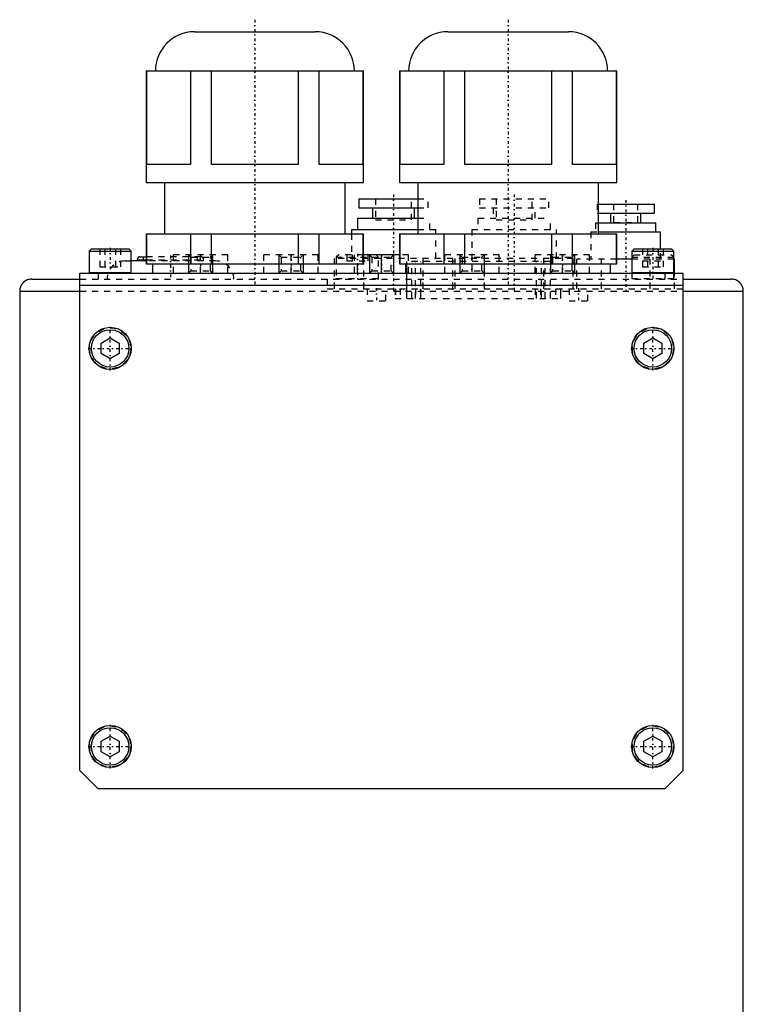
# Model space of a CAD drawing. Extents: x -88 to 88, y -517 to 214.
# Tile 6 of 6: x -60 to 60, y 51 to 214. Entities that reach past the tile are written whole.
import ezdxf

# ---------------------------------------------------------------- set-up
doc = ezdxf.new("R2010")
doc.units = 0
doc.linetypes.add('CENTER', pattern=[1.5, 0.45, -0.5, 0.05, -0.5])
doc.linetypes.add('DASHED', pattern=[2, 1, -1])
for name, color, linetype in [('AM_0', 7, 'CONTINUOUS'), ('AM_10', 7, 'CONTINUOUS'), ('AM_3', 7, 'DASHED'), ('AM_7', 7, 'CENTER')]:
    doc.layers.add(name, color=color, linetype=linetype)

msp = doc.modelspace()

# ---------------------------------------------------------------- linework, layer by layer
at = {"layer": 'AM_0', "color": 7, "linetype": 'CONTINUOUS'}
for p, q in [((-31, 212.5), (-11, 212.5)), ((11, 212.5), (31, 212.5)), ((-39, 206), (-39, 187.5)), ((-39, 206), (-3, 206)), ((-38.89, 190.5), (-38.89, 206)), ((-31.69, 206), (-31.69, 190.5)), ((-28.19, 190.5), (-28.19, 206)), ((-13.81, 206), (-13.81, 190.5)), ((-10.31, 190.5), (-10.31, 206)), ((-3.11, 206), (-3.11, 190.5)), ((-3, 187.5), (-3, 206)), ((3, 206), (3, 187.5)), ((3, 206), (39, 206)), ((3.11, 190.5), (3.11, 206)), ((10.31, 206), (10.31, 190.5)), ((13.81, 190.5), (13.81, 206)), ((28.19, 206), (28.19, 190.5)), ((31.69, 190.5), (31.69, 206)), ((38.89, 206), (38.89, 190.5)), ((39, 187.5), (39, 206)), ((-31.69, 190.5), (-38.89, 190.5)), ((-13.81, 190.5), (-28.19, 190.5)), ((-3.11, 190.5), (-10.31, 190.5)), ((10.31, 190.5), (3.11, 190.5)), ((28.19, 190.5), (13.81, 190.5)), ((38.89, 190.5), (31.69, 190.5)), ((-39, 187.5), (-3, 187.5)), ((-36, 187.5), (-36, 179)), ((-6, 179), (-6, 187.5)), ((3, 187.5), (39, 187.5)), ((6, 187.5), (6, 179)), ((36, 179), (36, 187.5)), ((-3.75, 184.8), (-3.75, 183.3)), ((-3.75, 184.8), (6, 184.8)), ((-3.75, 183.3), (6, 183.3)), ((-1.5, 183.3), (-1.5, 181.6)), ((5.5, 181.6), (5.5, 183.3)), ((36, 183.9), (45.25, 183.9)), ((45.25, 182.4), (45.25, 183.9)), ((-4, 181.6), (-4, 179.7)), ((-4, 181.6), (6, 181.6)), ((36, 182.4), (45.25, 182.4)), ((38, 182.4), (38, 180.8)), ((43, 180.8), (43, 182.4)), ((-5, 179.7), (-5, 179)), ((-5, 179.7), (6, 179.7)), ((35.99, 180.8), (45.51, 180.8)), ((45.51, 179.3), (45.51, 180.8)), ((-39, 179), (-39, 174)), ((-39, 179), (-3, 179)), ((-38.89, 174), (-38.89, 179)), ((-31.69, 179), (-31.69, 174)), ((-28.19, 174), (-28.19, 179)), ((-13.81, 179), (-13.81, 174)), ((-10.31, 174), (-10.31, 179)), ((-3.11, 179), (-3.11, 174)), ((-3, 174), (-3, 179)), ((3, 179), (3, 174)), ((3, 179), (39, 179)), ((3.11, 174), (3.11, 179)), ((10.31, 179), (10.31, 174)), ((13.81, 174), (13.81, 179)), ((28.19, 179), (28.19, 174)), ((31.69, 174), (31.69, 179)), ((36, 179.3), (46.27, 179.3)), ((38.89, 179), (38.89, 174)), ((39, 174), (39, 179)), ((46.27, 176.5), (46.27, 179.3)), ((-48.1, 176.5), (-48.5, 176.1)), ((-48.1, 176.5), (-41.9, 176.5)), ((-41.5, 176.1), (-41.9, 176.5)), ((41.9, 176.5), (41.5, 176.1)), ((41.9, 176.5), (48.1, 176.5)), ((48.5, 176.1), (48.1, 176.5)), ((-48.5, 176.1), (-48.5, 172.6)), ((-48.5, 176.1), (-41.5, 176.1)), ((-41.5, 172.6), (-41.5, 176.1)), ((-40.5, 174.7), (-40.5, 174.5)), ((-40.5, 174.7), (-39, 174.7)), ((-40, 175.2), (-39, 175.2)), ((3, 175.5), (-3, 175.5)), ((0, 172.5), (0, 175.5)), ((41.5, 174.8), (39, 174.8)), ((41.5, 176.1), (41.5, 172.5)), ((41.5, 176.1), (48.5, 176.1)), ((48.5, 172.5), (48.5, 176.1)), ((48.58, 174.8), (48.5, 174.8)), ((48.58, 172.5), (48.58, 174.8)), ((-39, 174.5), (-41.51, 174.5)), ((-39, 174), (-3, 174)), ((-38, 174), (-38, 172.5)), ((-4, 172.5), (-4, 174)), ((3, 174), (39, 174)), ((4, 174), (4, 172.5)), ((38, 172.5), (38, 174)), ((-58, 171.5), (-50, 171.5)), ((-50, 90), (-50, 172.5)), ((-50, 172.5), (50, 172.5)), ((-48.5, 172.6), (-41.5, 172.6)), ((41.5, 172.6), (48.5, 172.6)), ((50, 90), (50, 172.5)), ((50, 171.5), (58, 171.5)), ((-50, 170.5), (50, 170.5)), ((-60, 169.5), (-60, 3.5)), ((-60, 169.5), (-50, 169.5)), ((50, 169.5), (60, 169.5)), ((60, 3.5), (60, 169.5)), ((-46.5, 160.87), (-45, 161.73)), ((-45, 161.73), (-43.5, 160.87)), ((43.5, 160.87), (45, 161.73)), ((45, 161.73), (46.5, 160.87)), ((-46.5, 159.13), (-46.5, 160.87)), ((-43.5, 160.87), (-43.5, 159.13)), ((43.5, 159.13), (43.5, 160.87)), ((46.5, 160.87), (46.5, 159.13)), ((-45, 158.27), (-46.5, 159.13)), ((-43.5, 159.13), (-45, 158.27)), ((45, 158.27), (43.5, 159.13)), ((46.5, 159.13), (45, 158.27)), ((-46.5, 94.87), (-45, 95.73)), ((-46.5, 93.13), (-46.5, 94.87)), ((-45, 95.73), (-43.5, 94.87)), ((-43.5, 94.87), (-43.5, 93.13)), ((43.5, 94.87), (45, 95.73)), ((43.5, 93.13), (43.5, 94.87)), ((45, 95.73), (46.5, 94.87)), ((46.5, 94.87), (46.5, 93.13)), ((-45, 92.27), (-46.5, 93.13)), ((-43.5, 93.13), (-45, 92.27)), ((45, 92.27), (43.5, 93.13)), ((46.5, 93.13), (45, 92.27)), ((-47, 87), (-50, 90)), ((50, 90), (47, 87)), ((47, 87), (-47, 87))]:
    msp.add_line(p, q, dxfattribs=at)
for points in [[(-58, 171.5, 0), (-58.09, 171.5, 0), (-58.26, 171.48, 0), (-58.43, 171.45, 0), (-58.52, 171.43, 0), (-58.6, 171.41, 0), (-58.77, 171.35, 0), (-58.92, 171.27, 0), (-59.01, 171.22, 0), (-59.04, 171.21, 0), (-59.06, 171.19, 0), (-59.07, 171.19, 0), (-59.09, 171.18, 0), (-59.11, 171.16, 0), (-59.14, 171.15, 0), (-59.16, 171.13, 0), (-59.18, 171.11, 0), (-59.21, 171.1, 0), (-59.22, 171.09, 0), (-59.23, 171.08, 0), (-59.25, 171.06, 0), (-59.27, 171.04, 0), (-59.3, 171.02, 0), (-59.32, 171, 0), (-59.34, 170.98, 0), (-59.35, 170.97, 0), (-59.36, 170.96, 0), (-59.38, 170.94, 0), (-59.4, 170.92, 0), (-59.41, 170.91, 0), (-59.42, 170.9, 0), (-59.44, 170.88, 0), (-59.46, 170.86, 0), (-59.47, 170.85, 0), (-59.48, 170.84, 0), (-59.5, 170.82, 0), (-59.52, 170.8, 0), (-59.54, 170.77, 0), (-59.56, 170.75, 0), (-59.58, 170.73, 0), (-59.59, 170.72, 0), (-59.6, 170.71, 0), (-59.61, 170.68, 0), (-59.63, 170.66, 0), (-59.65, 170.64, 0), (-59.66, 170.61, 0), (-59.68, 170.59, 0), (-59.69, 170.57, 0), (-59.69, 170.56, 0), (-59.71, 170.54, 0), (-59.72, 170.51, 0), (-59.74, 170.49, 0), (-59.75, 170.46, 0), (-59.77, 170.44, 0), (-59.77, 170.42, 0), (-59.78, 170.41, 0), (-59.79, 170.38, 0), (-59.81, 170.36, 0), (-59.82, 170.33, 0), (-59.83, 170.31, 0), (-59.84, 170.28, 0), (-59.85, 170.27, 0), (-59.85, 170.25, 0), (-59.86, 170.22, 0), (-59.87, 170.2, 0), (-59.88, 170.17, 0), (-59.89, 170.14, 0), (-59.9, 170.12, 0), (-59.91, 170.1, 0), (-59.91, 170.09, 0), (-59.92, 170.06, 0), (-59.93, 170.03, 0), (-59.93, 170.02, 0), (-59.94, 170, 0), (-59.94, 169.98, 0), (-59.95, 169.95, 0), (-59.95, 169.93, 0), (-59.96, 169.92, 0), (-59.96, 169.89, 0), (-59.97, 169.86, 0), (-59.97, 169.83, 0), (-59.98, 169.8, 0), (-59.98, 169.78, 0), (-59.98, 169.76, 0), (-59.98, 169.75, 0), (-59.99, 169.72, 0), (-59.99, 169.69, 0), (-59.99, 169.66, 0), (-60, 169.63, 0), (-60, 169.6, 0), (-60, 169.59, 0), (-60, 169.57, 0), (-60, 169.54, 0), (-60, 169.51, 0), (-60, 169.5, 0)], [(60, 169.5, 0), (60, 169.51, 0), (60, 169.54, 0), (60, 169.57, 0), (60, 169.59, 0), (60, 169.6, 0), (60, 169.63, 0), (59.99, 169.66, 0), (59.99, 169.69, 0), (59.99, 169.72, 0), (59.98, 169.75, 0), (59.98, 169.76, 0), (59.98, 169.78, 0), (59.98, 169.8, 0), (59.97, 169.83, 0), (59.97, 169.86, 0), (59.96, 169.89, 0), (59.96, 169.92, 0), (59.95, 169.93, 0), (59.95, 169.95, 0), (59.94, 169.98, 0), (59.94, 170, 0), (59.93, 170.02, 0), (59.93, 170.03, 0), (59.92, 170.06, 0), (59.91, 170.09, 0), (59.91, 170.1, 0), (59.9, 170.12, 0), (59.89, 170.14, 0), (59.88, 170.17, 0), (59.87, 170.2, 0), (59.86, 170.22, 0), (59.85, 170.25, 0), (59.85, 170.27, 0), (59.84, 170.28, 0), (59.83, 170.31, 0), (59.82, 170.33, 0), (59.81, 170.36, 0), (59.79, 170.38, 0), (59.78, 170.41, 0), (59.77, 170.42, 0), (59.77, 170.44, 0), (59.75, 170.46, 0), (59.74, 170.49, 0), (59.72, 170.51, 0), (59.71, 170.54, 0), (59.69, 170.56, 0), (59.69, 170.57, 0), (59.68, 170.59, 0), (59.66, 170.61, 0), (59.65, 170.64, 0), (59.63, 170.66, 0), (59.61, 170.68, 0), (59.6, 170.71, 0), (59.59, 170.72, 0), (59.58, 170.73, 0), (59.56, 170.75, 0), (59.54, 170.77, 0), (59.52, 170.8, 0), (59.5, 170.82, 0), (59.48, 170.84, 0), (59.47, 170.85, 0), (59.46, 170.86, 0), (59.44, 170.88, 0), (59.42, 170.9, 0), (59.41, 170.91, 0), (59.4, 170.92, 0), (59.38, 170.94, 0), (59.36, 170.96, 0), (59.35, 170.97, 0), (59.34, 170.98, 0), (59.32, 171, 0), (59.3, 171.02, 0), (59.27, 171.04, 0), (59.25, 171.06, 0), (59.23, 171.08, 0), (59.22, 171.09, 0), (59.21, 171.1, 0), (59.18, 171.11, 0), (59.16, 171.13, 0), (59.14, 171.15, 0), (59.11, 171.16, 0), (59.09, 171.18, 0), (59.07, 171.19, 0), (59.06, 171.19, 0), (59.04, 171.21, 0), (59.01, 171.22, 0), (58.92, 171.27, 0), (58.77, 171.35, 0), (58.6, 171.41, 0), (58.52, 171.43, 0), (58.43, 171.45, 0), (58.26, 171.48, 0), (58.09, 171.5, 0), (58, 171.5, 0)]]:
    msp.add_polyline3d(points, dxfattribs=at)
for centre, radius in [((-45, 160), 3.5), ((45, 160), 3.5), ((-45, 160), 3.1), ((45, 160), 3.1), ((-45, 94), 3.5), ((-45, 94), 3.1), ((45, 94), 3.5), ((45, 94), 3.1)]:
    msp.add_circle(centre, radius, dxfattribs=at)
for centre, radius, start, end in [((-31, 206), 6.5, 90, 180), ((-11, 206), 6.5, 0, 90), ((11, 206), 6.5, 90, 180), ((31, 206), 6.5, 0, 90), ((-40, 174.7), 0.5, 90, 180), ((-48.4, 172.6), 0.1, 180, 270), ((-41.6, 172.6), 0.1, 270, 0), ((41.6, 172.6), 0.1, 180, 270), ((48.4, 172.6), 0.1, 270, 0)]:
    msp.add_arc(centre, radius, start, end, dxfattribs=at)
at = {"layer": 'AM_10', "color": 7, "linetype": 'CONTINUOUS'}
for p, q in [((-32, 175.5), (-32, 172.5)), ((-28, 175.5), (-28, 172.5)), ((-17, 175.5), (-17, 172.5)), ((-13, 175.5), (-13, 172.5)), ((-2, 175.5), (-2, 172.5)), ((2, 175.5), (2, 172.5)), ((13, 175.5), (13, 172.5)), ((17, 175.5), (17, 172.5)), ((28, 175.5), (28, 172.5)), ((32, 175.5), (32, 172.5))]:
    msp.add_line(p, q, dxfattribs=at)
at = {"layer": 'AM_3', "color": 6, "linetype": 'DASHED'}
for p, q in [((-1, 184.8), (-1, 181.3)), ((5, 181.3), (5, 184.8)), ((6, 184.8), (7.75, 184.8)), ((7.75, 183.3), (7.75, 184.8)), ((16.25, 184.8), (16.25, 183.3)), ((16.25, 184.8), (27.75, 184.8)), ((19, 184.8), (19, 181.3)), ((25, 181.3), (25, 184.8)), ((27.75, 183.3), (27.75, 184.8)), ((6, 183.3), (7.75, 183.3)), ((16.25, 183.3), (27.75, 183.3)), ((18.5, 183.3), (18.5, 181.6)), ((25.5, 181.6), (25.5, 183.3)), ((35.75, 183.9), (35.75, 182.4)), ((35.75, 183.9), (36, 183.9)), ((38.5, 183.9), (38.5, 180.9)), ((42.5, 180.9), (42.5, 183.9)), ((-1, 181.3), (5, 181.3)), ((6, 181.6), (8, 181.6)), ((8, 179.7), (8, 181.6)), ((16, 181.6), (16, 179.7)), ((16, 181.6), (28, 181.6)), ((19, 181.3), (25, 181.3)), ((28, 179.7), (28, 181.6)), ((35.75, 182.4), (36, 182.4)), ((6, 179.7), (9, 179.7)), ((9, 174.9), (9, 179.7)), ((15, 179.7), (15, 172.5)), ((15, 179.7), (29, 179.7)), ((29, 174.9), (29, 179.7)), ((35.49, 180.8), (35.49, 179.3)), ((35.49, 180.8), (35.99, 180.8)), ((38.5, 180.9), (42.5, 180.9)), ((-5, 179), (-5, 174.9)), ((34.73, 179.3), (34.73, 174.8)), ((34.73, 179.3), (36, 179.3)), ((-46.73, 176.5), (-46.73, 173.5)), ((-45.87, 176.5), (-45.87, 173.5)), ((-44.13, 176.5), (-44.13, 173.5)), ((-43.27, 176.5), (-43.27, 173.5)), ((43.27, 176.5), (43.27, 173.5)), ((44.13, 176.5), (44.13, 173.5)), ((45.87, 176.5), (45.87, 173.5)), ((46.27, 174.8), (46.27, 176.5)), ((46.73, 176.5), (46.73, 173.5)), ((-39.5, 175.2), (-39.5, 174.5)), ((-30, 175.2), (-39.5, 175.2)), ((-39, 174.7), (-29.5, 174.7)), ((-34.5, 172.5), (-34.5, 175.5)), ((-25.5, 175.5), (-34.5, 175.5)), ((-32, 175.5), (-31.62, 175.12)), ((-31.62, 175.12), (-31.62, 172.88)), ((-31.62, 175.12), (-28.38, 175.12)), ((-30.5, 174.5), (-30.5, 175.2)), ((-30, 172.5), (-30, 175.5)), ((-29.5, 174.5), (-29.5, 174.7)), ((-28.38, 175.12), (-28, 175.5)), ((-28.38, 172.88), (-28.38, 175.12)), ((-25.5, 172.5), (-25.5, 175.5)), ((-19.5, 172.5), (-19.5, 175.5)), ((-10.5, 175.5), (-19.5, 175.5)), ((-17, 175.5), (-16.62, 175.12)), ((-16.62, 175.12), (-16.62, 172.88)), ((-16.62, 175.12), (-13.38, 175.12)), ((-15, 172.5), (-15, 175.5)), ((-13.38, 175.12), (-13, 175.5)), ((-13.38, 172.88), (-13.38, 175.12)), ((-10.5, 172.5), (-10.5, 175.5)), ((-7.81, 169.9), (-7.81, 174.9)), ((11.81, 174.9), (-7.81, 174.9)), ((-7.1, 175.5), (-7.5, 175.1)), ((-7.5, 175.1), (-7.5, 171.6)), ((-7.5, 175.1), (-0.5, 175.1)), ((-3, 175.5), (-7.1, 175.5)), ((-5.73, 175.5), (-5.73, 174.5)), ((-4.87, 175.5), (-4.87, 174.5)), ((-4.5, 172.5), (-4.5, 175.5)), ((-3.13, 175.5), (-3.13, 174.5)), ((-2.91, 169.9), (-2.91, 174.9)), ((-2.27, 175.5), (-2.27, 174.5)), ((-2, 175.5), (-1.62, 175.12)), ((-1.62, 175.12), (-1.62, 172.88)), ((-1.62, 175.12), (1.62, 175.12)), ((-0.5, 175.1), (-0.9, 175.5)), ((-0.5, 171.6), (-0.5, 175.1)), ((1.62, 175.12), (2, 175.5)), ((1.62, 172.88), (1.62, 175.12)), ((4.5, 175.5), (3, 175.5)), ((4.5, 172.5), (4.5, 175.5)), ((6.91, 169.9), (6.91, 174.9)), ((10.5, 172.5), (10.5, 175.5)), ((19.5, 175.5), (10.5, 175.5)), ((11.81, 169.9), (11.81, 174.9)), ((12.19, 169.9), (12.19, 174.9)), ((31.81, 174.9), (12.19, 174.9)), ((13, 175.5), (13.38, 175.12)), ((13.38, 175.12), (13.38, 172.88)), ((13.38, 175.12), (16.62, 175.12)), ((16.62, 175.12), (17, 175.5)), ((16.62, 172.88), (16.62, 175.12)), ((17.09, 169.9), (17.09, 174.9)), ((19.5, 172.5), (19.5, 175.5)), ((25.5, 172.5), (25.5, 175.5)), ((34.5, 175.5), (25.5, 175.5)), ((26.91, 169.9), (26.91, 174.9)), ((28, 175.5), (28.38, 175.12)), ((28.38, 175.12), (28.38, 172.88)), ((28.38, 175.12), (31.62, 175.12)), ((30, 172.5), (30, 175.5)), ((31.62, 175.12), (32, 175.5)), ((31.62, 172.88), (31.62, 175.12)), ((31.81, 169.9), (31.81, 174.9)), ((32.42, 169.9), (32.42, 174.8)), ((39, 174.8), (32.42, 174.8)), ((34.5, 172.5), (34.5, 175.5)), ((36.46, 169.9), (36.46, 174.8)), ((41.9, 175.5), (41.5, 175.1)), ((41.5, 175.1), (48.5, 175.1)), ((48.5, 174.8), (41.5, 174.8)), ((41.9, 175.5), (48.1, 175.5)), ((44.54, 169.9), (44.54, 174.8)), ((48.5, 175.1), (48.1, 175.5)), ((-46.73, 173.5), (-43.27, 173.5)), ((-42.5, 174.5), (-41.5, 174.5)), ((-27.5, 174.5), (-40.5, 174.5)), ((-5.73, 174.5), (-2.27, 174.5)), ((4.16, 174.4), (4.16, 168.3)), ((28.04, 174.4), (4.16, 174.4)), ((4.19, 168.3), (4.19, 174.4)), ((5.04, 168.3), (5.04, 174.4)), ((5.66, 168.3), (5.66, 174.4)), ((6.51, 168.3), (6.51, 174.4)), ((25.69, 168.3), (25.69, 174.4)), ((26.54, 168.3), (26.54, 174.4)), ((27.16, 168.3), (27.16, 174.4)), ((28.01, 168.3), (28.01, 174.4)), ((28.04, 168.3), (28.04, 174.4)), ((43.27, 174.5), (46.73, 174.5)), ((43.27, 173.5), (46.73, 173.5)), ((-50, 171.5), (50, 171.5)), ((-47, 172.5), (-47, 171.5)), ((-31.62, 172.88), (-32, 172.5)), ((-31.62, 172.88), (-28.38, 172.88)), ((-28, 172.5), (-28.38, 172.88)), ((-16.62, 172.88), (-17, 172.5)), ((-16.62, 172.88), (-13.38, 172.88)), ((-13, 172.5), (-13.38, 172.88)), ((-9, 171.5), (-9, 169.9)), ((-7.5, 171.6), (-0.5, 171.6)), ((-1.62, 172.88), (-2, 172.5)), ((-1.62, 172.88), (1.62, 172.88)), ((2, 172.5), (1.62, 172.88)), ((13.38, 172.88), (13, 172.5)), ((13.38, 172.88), (16.62, 172.88)), ((17, 172.5), (16.62, 172.88)), ((28.38, 172.88), (28, 172.5)), ((28.38, 172.88), (31.62, 172.88)), ((32, 172.5), (31.62, 172.88)), ((41.5, 172.5), (41.5, 171.6)), ((41.5, 171.6), (48.5, 171.6)), ((47, 172.5), (47, 171.5)), ((48.5, 171.6), (48.5, 172.5)), ((48.58, 169.9), (48.58, 172.5)), ((-9, 169.9), (50, 169.9)), ((-2.4, 169.9), (-2.4, 167.9)), ((0.7, 167.9), (0.7, 169.9)), ((2.25, 169.9), (2.25, 168.3)), ((2.3, 169.9), (2.3, 168.3)), ((3.1, 169.9), (3.1, 168.3)), ((5.65, 169.9), (5.65, 168.3)), ((6.45, 169.9), (6.45, 168.3)), ((25.5, 169.9), (25.5, 168.3)), ((26.35, 169.9), (26.35, 168.3)), ((28.84, 169.9), (28.84, 168.3)), ((29.69, 169.9), (29.69, 168.3)), ((29.75, 168.3), (29.75, 169.9)), ((31.1, 169.9), (31.1, 167.9)), ((34.2, 167.9), (34.2, 169.9)), ((-50, 169.5), (50, 169.5)), ((2.25, 168.3), (29.75, 168.3)), ((-2.4, 167.9), (0.7, 167.9)), ((31.1, 167.9), (34.2, 167.9))]:
    msp.add_line(p, q, dxfattribs=at)
for centre in [(-45, 160), (45, 160), (-45, 94), (45, 94)]:
    msp.add_circle(centre, 3.4, dxfattribs=at)
for centre, radius, start, end in [((-30, 174.7), 0.5, 0, 90), ((-42.5, 171.5), 3, 90, 180), ((-27.5, 171.5), 3, 0, 90), ((-7.4, 171.6), 0.1, 180, 270), ((-0.6, 171.6), 0.1, 270, 0)]:
    msp.add_arc(centre, radius, start, end, dxfattribs=at)
at = {"layer": 'AM_7', "color": 4, "linetype": 'CENTER'}
for p, q in [((-21, 214.5), (-21, 170.5)), ((21, 214.5), (21, 170.5)), ((2, 185.54), (2, 169.16)), ((22, 185.54), (22, 169.16)), ((40.5, 184.6), (40.5, 169.2)), ((-45, 176.7), (-45, 172.3)), ((45, 176.7), (45, 171.3)), ((-35, 175.38), (-35, 171.31)), ((-30, 175.65), (-30, 172.35)), ((-15, 175.65), (-15, 172.35)), ((-4, 175.7), (-4, 171.3)), ((0, 175.65), (0, 172.35)), ((15, 175.65), (15, 172.35)), ((30, 175.65), (30, 172.35)), ((-0.85, 170), (-0.85, 167.8)), ((32.65, 170), (32.65, 167.8)), ((-45, 156.32), (-45, 163.68)), ((45, 156.32), (45, 163.68)), ((-48.67, 160), (-41.33, 160)), ((41.33, 160), (48.67, 160)), ((-45, 90.33), (-45, 97.67)), ((45, 90.33), (45, 97.67)), ((-48.67, 94), (-41.33, 94)), ((41.33, 94), (48.67, 94))]:
    msp.add_line(p, q, dxfattribs=at)

doc.saveas('drawing.dxf')
